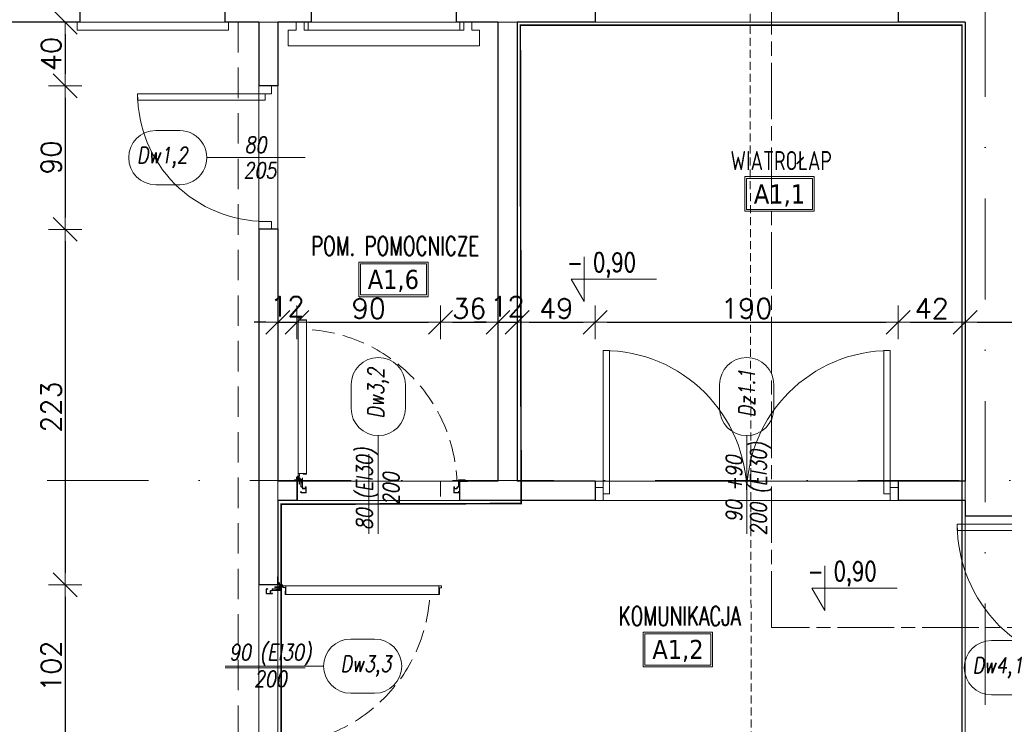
# Model space of a CAD drawing. Header units: millimetres. Extents: x 23192 to 177760, y -399809 to -79279.
# Tile 244 of 256: x 58332 to 58949, y -194794 to -194352. Entities that reach past the tile are written whole.
import ezdxf
from ezdxf.enums import TextEntityAlignment as Align

# ---------------------------------------------------------------- set-up
doc = ezdxf.new("R2010")
doc.units = ezdxf.units.MM
for name, pattern in [('2_3', [1, 0.5, -0.5]), ('CARKOVANA', [7.5, 5, -2.5]), ('CENTER', [0.6, 0.375, -0.075, 0.075, -0.075]), ('CHAIN', [0.3543, 0.2362, -0.0295, 0.0591, -0.0295]), ('DASHDOT', [25.4, 12.7, -6.35, 0, -6.35]), ('HIDDEN', [9.525, 6.35, -3.175]), ('Hidden Line', [391.222223, 282.222223, -109]), ('HIDDEN2', [4.7625, 3.175, -1.5875])]:
    doc.linetypes.add(name, pattern=pattern)
doc.layers.get('0').update_dxf_attribs({"lineweight": 0})
for name, color, linetype, lineweight in [('!! 0_ Istn-sciany', 3, 'Continuous', 30), ('!! 0_ Istn-widok', 1, 'Continuous', 15), ('!! 0_ Opis', 8, 'Continuous', 13), ('!! 0_Istn-cienka', 4, 'Continuous', 9), ('!! 0_Istn-drzwi', 1, 'Continuous', 13), ('!! 0_Opis_pom', 9, 'Continuous', 13), ('!! 0_Osie', 1, 'DASHDOT', 13), ('!! 1  WYDZIELENIE PPOŻ', 252, 'Continuous', 0), ('!! 1_droga ewakuacyjna', 252, 'CHAIN', 0), ('!! 1_drzwi-linia', 213, 'Continuous', 5), ('!! 2_drzwi opis', 151, 'Continuous', 9), ('!! 2_Opis_drzwi - remont', 9, 'Continuous', 15), ('!! wymiary osi', 250, 'Continuous', 9), ('0-osie-liniA', 14, 'DASHDOT', 5)]:
    doc.layers.add(name, color=color, linetype=linetype, lineweight=lineweight)
doc.layers.add('!! 0_Istn-grzejniki', color=7, linetype='Continuous', lineweight=0, plot=False)
doc.layers.add('Powierzchnia', color=140, linetype='Continuous', lineweight=5, plot=False)
doc.layers.add('!! 1_Wyburzenia', color=252, linetype='CARKOVANA', lineweight=13, true_color=0x696969)
doc.styles.add('50', font='ROMANS.shx', dxfattribs={"width": 0.8, "height": 10})
doc.styles.add('ARCHETYP', font='romans.shx', dxfattribs={"height": 15})
doc.styles.add('ARIAL', font='tahoma.ttf')
doc.styles.add('SIMPLEX', font='simplex.shx', dxfattribs={"width": 0.77})
doc.styles.add('TXT', font='simplex.shx')
doc.dimstyles.new('DIM50', dxfattribs={"dimscale": 5, "dimtxt": 2.5, "dimasz": 1.5, "dimexe": 0, "dimexo": 0, "dimgap": 0.5, "dimtad": 1, "dimdec": 4, "dimrnd": 0.5, "dimdsep": 46, "dimtxsty": 'TXT', "dimblk1": 'TICK1', "dimblk2": 'TICK1', "dimsah": 1, "dimcen": 0, "dimse1": 1, "dimse2": 1, "dimclrd": 1, "dimclre": 7, "dimclrt": 9, "dimadec": 0, "dimazin": 0, "dimtfac": 1, "dimtdec": 4, "dimtmove": 2, "dimatfit": 3, "dimldrblk": 'TICK1', "dimfxl": 1, "dimtolj": 1, "dimarcsym": 0})

# ---------------------------------------------------------------- blocks, each defined once
blk = doc.blocks.new('BLOK OSI')
at = {"layer": '0-osie-liniA', "ltscale": 5}
for points in [[(50117.21142, -193635.47368), (50117.21142, -195993.9543)], [(48639.25763, -194702.0883), (55442.2848, -194702.0883)]]:
    blk.add_lwpolyline(points, dxfattribs=at)
blk = doc.blocks.new('1_ok-opis')
blk.add_line((0, 111.61), (0, 50))
for points in [[(-17, 128.61), (-17, 143.61)], [(17, 128.61), (17, 143.61)]]:
    blk.add_lwpolyline(points)
for centre, start, end in [((0, 143.61), 0, 180), ((0, 128.61), 180, 0)]:
    blk.add_arc(centre, 17, start, end)
at = {"style": 'ARCHETYP'}
for tag, height, rotation, p in [('NR', 12, 90, (0, 136.9)), ('NR', 12, 270, (0, 136.9)), ('SZEROKOŚĆ', 10, 90, (-8, 78.29)), ('WYSOKOŚĆ', 10, 270, (-8, 78.29)), ('WYSOKOŚĆ', 10, 90, (8, 78.29)), ('SZEROKOŚĆ', 10, 270, (8, 78.29))]:
    blk.add_attdef(tag, text='', height=height, rotation=rotation, dxfattribs=at).set_placement(p, align=Align.MIDDLE)
blk = doc.blocks.new('TICK1')
at = {"color": 2}
blk.add_line((-1, -1), (1, 1), dxfattribs=at)
at = {"color": 0}
for p, q in [((0, -1.4), (0, 1.4)), ((0, 0), (-1, 0))]:
    blk.add_line(p, q, dxfattribs=at)
blk = doc.blocks.new('*D2650')
at = {"layer": '!! wymiary osi', "color": 1, "lineweight": -2, "transparency": 16777216}
blk.add_line((57757.07, -193766.76), (58474.07, -193766.76), dxfattribs=at)
at = {"layer": 'DEFPOINTS', "color": 0, "transparency": 16777216}
for p in [(58481.57, -193766.76), (57749.57, -194351.88), (58481.57, -194353.13)]:
    blk.add_point(p, dxfattribs=at)
at = {"layer": '!! wymiary osi', "color": 1, "lineweight": -2, "transparency": 16777216, "xscale": 7.5, "yscale": 7.5, "zscale": 7.5, "rotation": 180}
blk.add_blockref('TICK1', (57749.57, -193766.76), dxfattribs=at)
at = {"layer": '!! wymiary osi', "color": 1, "lineweight": -2, "transparency": 16777216, "xscale": 7.5, "yscale": 7.5, "zscale": 7.5}
blk.add_blockref('TICK1', (58481.57, -193766.76), dxfattribs=at)
at = {"layer": '!! wymiary osi', "color": 9, "transparency": 16777216, "insert": (58115.57, -193758.01), "char_height": 12.5, "attachment_point": 5, "style": 'TXT'}
blk.add_mtext('\\A1;732', dxfattribs=at)
blk = doc.blocks.new('*D2651')
at = {"layer": '!! wymiary osi', "color": 1, "lineweight": -2, "transparency": 16777216}
for p, q in [((58474.07, -193766.76), (58466.57, -193766.76)), ((58481.57, -193766.76), (58493.57, -193766.76)), ((58501.07, -193766.76), (58508.57, -193766.76))]:
    blk.add_line(p, q, dxfattribs=at)
at = {"layer": 'DEFPOINTS', "color": 0, "transparency": 16777216}
for p in [(58493.57, -193766.76), (58481.57, -194353.13), (58493.57, -194353.13)]:
    blk.add_point(p, dxfattribs=at)
at = {"layer": '!! wymiary osi', "color": 1, "lineweight": -2, "transparency": 16777216, "xscale": 7.5, "yscale": 7.5, "zscale": 7.5}
blk.add_blockref('TICK1', (58481.57, -193766.76), dxfattribs=at)
at = {"layer": '!! wymiary osi', "color": 1, "lineweight": -2, "transparency": 16777216, "xscale": 7.5, "yscale": 7.5, "zscale": 7.5, "rotation": 180}
blk.add_blockref('TICK1', (58493.57, -193766.76), dxfattribs=at)
at = {"layer": '!! wymiary osi', "color": 9, "transparency": 16777216, "insert": (58487.57, -193756.76), "char_height": 12.5, "attachment_point": 5, "style": 'TXT'}
blk.add_mtext('\\A1;12', dxfattribs=at)
blk = doc.blocks.new('*D2652')
at = {"layer": '!! wymiary osi', "color": 1, "lineweight": -2, "transparency": 16777216}
blk.add_line((58501.07, -193766.76), (58605.07, -193766.76), dxfattribs=at)
at = {"layer": 'DEFPOINTS', "color": 0, "transparency": 16777216}
for p in [(58612.57, -193766.76), (58612.57, -194049.13), (58493.57, -194353.13)]:
    blk.add_point(p, dxfattribs=at)
at = {"layer": '!! wymiary osi', "color": 1, "lineweight": -2, "transparency": 16777216, "xscale": 7.5, "yscale": 7.5, "zscale": 7.5, "rotation": 180}
blk.add_blockref('TICK1', (58493.57, -193766.76), dxfattribs=at)
at = {"layer": '!! wymiary osi', "color": 1, "lineweight": -2, "transparency": 16777216, "xscale": 7.5, "yscale": 7.5, "zscale": 7.5}
blk.add_blockref('TICK1', (58612.57, -193766.76), dxfattribs=at)
at = {"layer": '!! wymiary osi', "color": 9, "transparency": 16777216, "insert": (58553.07, -193758.01), "char_height": 12.5, "attachment_point": 5, "style": 'TXT'}
blk.add_mtext('\\A1;119', dxfattribs=at)
blk = doc.blocks.new('zaw-dr-90-p')
at = {"color": 2, "linetype": 'CENTER', "ltscale": 0.2}
for p, q in [((12, 0), (-12, 0)), ((0, 12), (0, -12)), ((24.5, 24), (31, 24)), ((24.5, 19), (31, 19))]:
    blk.add_line(p, q, dxfattribs=at)
at = {"ltscale": 0.2}
for p, q in [((10, 12), (6.5, 12)), ((10, 0), (10, 6.5))]:
    blk.add_line(p, q, dxfattribs=at)
blk.add_lwpolyline([(0, 6.5), (23.5, 6.5, 0.414214), (28, 11), (28, 31), (24.5, 31), (24.5, 11, -0.414214), (23.5, 10), (0, 10, 4.561698), (7.6, 6.5), (4.9, 4.2)], format="xyb", dxfattribs=at)
blk.add_lwpolyline([(-0.2, -0.2), (-2.5, -0.2), (-2.5, 0.2), (-0.2, 0.2), (-0.2, 2.5), (0.2, 2.5), (0.2, 0.2), (2.8, 0.2), (2.8, -0.2), (0.2, -0.2), (0.2, -2.8), (-0.2, -2.8)], close=True)
blk.add_lwpolyline([(10, 10), (10, 39), (6.5, 39), (6.5, 10)], dxfattribs=at)
blk.add_circle((0, 0), 6.5, dxfattribs=at)
blk = doc.blocks.new('drzwi 90- sc 12')
for p, q in [((-13620.32, 20410.16), (-13620.32, 20313.77)), ((-13614.92, 20409.86), (-13620.32, 20409.86)), ((-13616.12, 20410.26), (-13620.22, 20410.26)), ((-13616.12, 20410.26), (-13620, 20410.26)), ((-13618.17, 20410.26), (-13616.22, 20410.26)), ((-13618.17, 20410.26), (-13616.22, 20410.26)), ((-13616.12, 20410.26), (-13616.12, 20411.46)), ((-13616.12, 20411.46), (-13615.02, 20411.46)), ((-13614.92, 20411.36), (-13614.92, 20313.77)), ((-13620.32, 20313.47), (-13620.32, 20317.97)), ((-13614.92, 20312.27), (-13614.92, 20317.97)), ((-13715.57, 20308.32), (-13715.57, 20308.56)), ((-13715.57, 20307.69), (-13715.57, 20308.56)), ((-13715.57, 20307.82), (-13715.57, 20308.56)), ((-13614.92, 20313.77), (-13620.32, 20313.77)), ((-13618.22, 20313.37), (-13620.22, 20313.37)), ((-13618.22, 20313.67), (-13618.22, 20313.37)), ((-13618.22, 20313.67), (-13616.42, 20313.67)), ((-13617.77, 20311.12), (-13617.77, 20305.72)), ((-13617.77, 20311.12), (-13617.77, 20305.72)), ((-13616.17, 20309.92), (-13617.37, 20309.92)), ((-13616.17, 20309.92), (-13616.17, 20311.02)), ((-13615.92, 20313.17), (-13615.92, 20312.17)), ((-13615.92, 20312.17), (-13615.02, 20312.17)), ((-13715.57, 20307.72), (-13715.37, 20307.72)), ((-13715.77, 20301.96), (-13716.27, 20301.96)), ((-13616.77, 20301.96), (-13616.27, 20301.96))]:
    blk.add_line(p, q)
for points in [[(-13665.27, 20284.96), (-13665.27, 20325.83)], [(-13615.57, 20309.64), (-13615.32, 20309.64), (-13615.32, 20309.82), (-13616.32, 20309.82), (-13616.32, 20309.64), (-13615.92, 20309.64)]]:
    blk.add_lwpolyline(points)
at = {"lineweight": 30}
for points in [[(-13716.27, 20308.92), (-13721.27, 20308.92)], [(-13716.27, 20308.92), (-13716.27, 20296.92)], [(-13614.27, 20308.92), (-13609.27, 20308.92)], [(-13614.27, 20308.92), (-13614.27, 20296.92)]]:
    blk.add_lwpolyline(points, dxfattribs=at)
at = {"ltscale": 0.2}
for points in [[(-13715.57, 20307.51), (-13715.57, 20309.48, 0.414214), (-13715.91, 20309.82), (-13719.43, 20309.82, 0.414214), (-13719.77, 20309.48), (-13719.77, 20308.92), (-13719.59, 20308.92), (-13719.59, 20309.48, -0.414214), (-13719.43, 20309.64), (-13716.97, 20309.64)], [(-13716.97, 20309.64), (-13715.91, 20309.64, -0.414214), (-13715.75, 20309.48), (-13715.75, 20307.51)], [(-13615.92, 20309.64), (-13616.63, 20309.64, 0.414214), (-13616.79, 20309.48), (-13616.79, 20305.58, -0.414214), (-13617.13, 20305.24), (-13617.58, 20305.24, 0.414214), (-13617.74, 20305.08), (-13617.74, 20304.48, -0.414214), (-13618.08, 20304.14), (-13619.26, 20304.14, -0.414214), (-13619.6, 20304.48), (-13619.6, 20305.15, 1), (-13619.79, 20305.15), (-13619.79, 20301.96, 0.414214), (-13619.63, 20301.8), (-13617.11, 20301.8, 0.414214), (-13616.95, 20301.96), (-13616.95, 20302.52), (-13616.77, 20302.52), (-13616.77, 20301.96, -0.414214), (-13617.11, 20301.62), (-13619.63, 20301.62, -0.414214), (-13619.97, 20301.96), (-13619.97, 20305.15, -1), (-13619.42, 20305.15), (-13619.42, 20304.48, 0.414214), (-13619.26, 20304.32), (-13618.08, 20304.32, 0.414214), (-13617.92, 20304.48), (-13617.92, 20305.08, -0.414214), (-13617.58, 20305.42), (-13617.13, 20305.42, 0.414214), (-13616.97, 20305.58), (-13616.97, 20309.48, -0.414214), (-13616.63, 20309.82), (-13613.11, 20309.82, -0.414214), (-13612.77, 20309.48), (-13612.77, 20308.92), (-13612.95, 20308.92), (-13612.95, 20309.48, 0.414214), (-13613.11, 20309.64), (-13615.57, 20309.64)], [(-13715.75, 20307.76), (-13715.75, 20305.58, 0.414214), (-13715.41, 20305.24), (-13714.96, 20305.24, -0.414214), (-13714.8, 20305.08), (-13714.8, 20304.48, 0.414214), (-13714.46, 20304.14), (-13713.28, 20304.14, 0.414214), (-13712.94, 20304.48), (-13712.94, 20305.15, -1), (-13712.75, 20305.15), (-13712.75, 20301.96, -0.414214), (-13712.91, 20301.8), (-13715.43, 20301.8, -0.414214), (-13715.59, 20301.96), (-13715.59, 20302.52), (-13715.77, 20302.52), (-13715.77, 20301.96, 0.414214), (-13715.43, 20301.62), (-13712.91, 20301.62, 0.414214), (-13712.57, 20301.96), (-13712.57, 20305.15, 1), (-13713.12, 20305.15), (-13713.12, 20304.48, -0.414214), (-13713.28, 20304.32), (-13714.46, 20304.32, -0.414214), (-13714.62, 20304.48), (-13714.62, 20305.08, 0.414214), (-13714.96, 20305.42), (-13715.41, 20305.42, -0.414214), (-13715.57, 20305.58), (-13715.57, 20307.64)]]:
    blk.add_lwpolyline(points, format="xyb", dxfattribs=at)
blk.add_lwpolyline([(-13616.79, 20308.82), (-13616.97, 20308.82), (-13616.97, 20307.42), (-13616.79, 20307.42)], close=True)
for centre, radius, start, end in [((-13620.22, 20410.16), 0.1, 90, 180), ((-13615.02, 20411.36), 0.1, 0, 90), ((-13620.22, 20313.47), 0.1, 180, 270), ((-13616.42, 20313.17), 0.5, 0, 90), ((-13616.27, 20311.02), 0.1, 0, 90), ((-13615.02, 20312.27), 0.1, 270, 0)]:
    blk.add_arc(centre, radius, start, end)
at = {"linetype": 'Hidden Line', "lineweight": 9, "ltscale": 0.05}
blk.add_arc((-13615.5, 20305.14), 99.12, 94.80054, 177.69442, dxfattribs=at)
at = {"xscale": 0.09999999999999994, "yscale": 0.09999999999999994, "zscale": 0.09999999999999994, "rotation": 180.0000000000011}
blk.add_blockref('zaw-dr-90-p', (-13614.92, 20310.92), dxfattribs=at)
blk = doc.blocks.new('*D4006')
at = {"layer": '!! 1  WYDZIELENIE PPOŻ', "color": 1, "lineweight": -2, "transparency": 16777216}
blk.add_line((58360.12, -194360.63), (58360.12, -194385.63), dxfattribs=at)
at = {"layer": 'DEFPOINTS', "color": 0, "transparency": 16777216}
for p in [(58481.57, -194353.13), (58360.12, -194393.13), (58481.57, -194393.13)]:
    blk.add_point(p, dxfattribs=at)
at = {"layer": '!! 1  WYDZIELENIE PPOŻ', "color": 1, "lineweight": -2, "transparency": 16777216, "xscale": 7.5, "yscale": 7.5, "zscale": 7.5}
for p, rotation in [((58360.12, -194353.13), 90), ((58360.12, -194393.13), 270)]:
    blk.add_blockref('TICK1', p, dxfattribs=dict(at, rotation=rotation))
at = {"layer": '!! 1  WYDZIELENIE PPOŻ', "color": 9, "transparency": 16777216, "insert": (58351.37, -194373.13), "char_height": 12.5, "attachment_point": 5, "rotation": 90, "style": 'TXT'}
blk.add_mtext('\\A1;40', dxfattribs=at)
blk = doc.blocks.new('*D4007')
at = {"layer": '!! 1  WYDZIELENIE PPOŻ', "color": 1, "lineweight": -2, "transparency": 16777216}
blk.add_line((58360.12, -194400.63), (58360.12, -194475.63), dxfattribs=at)
at = {"layer": 'DEFPOINTS', "color": 0, "transparency": 16777216}
for p in [(58481.57, -194393.13), (58360.12, -194483.13), (58481.57, -194483.13)]:
    blk.add_point(p, dxfattribs=at)
at = {"layer": '!! 1  WYDZIELENIE PPOŻ', "color": 1, "lineweight": -2, "transparency": 16777216, "xscale": 7.5, "yscale": 7.5, "zscale": 7.5}
for p, rotation in [((58360.12, -194393.13), 90), ((58360.12, -194483.13), 270)]:
    blk.add_blockref('TICK1', p, dxfattribs=dict(at, rotation=rotation))
at = {"layer": '!! 1  WYDZIELENIE PPOŻ', "color": 9, "transparency": 16777216, "insert": (58351.37, -194438.13), "char_height": 12.5, "attachment_point": 5, "rotation": 90, "style": 'TXT'}
blk.add_mtext('\\A1;90', dxfattribs=at)
blk = doc.blocks.new('*D4008')
at = {"layer": '!! 1  WYDZIELENIE PPOŻ', "color": 1, "lineweight": -2, "transparency": 16777216}
blk.add_line((58360.12, -194490.63), (58360.12, -194698.63), dxfattribs=at)
at = {"layer": 'DEFPOINTS', "color": 0, "transparency": 16777216}
for p in [(58481.57, -194483.13), (58360.12, -194706.13), (58481.57, -194706.13)]:
    blk.add_point(p, dxfattribs=at)
at = {"layer": '!! 1  WYDZIELENIE PPOŻ', "color": 1, "lineweight": -2, "transparency": 16777216, "xscale": 7.5, "yscale": 7.5, "zscale": 7.5}
for p, rotation in [((58360.12, -194483.13), 90), ((58360.12, -194706.13), 270)]:
    blk.add_blockref('TICK1', p, dxfattribs=dict(at, rotation=rotation))
at = {"layer": '!! 1  WYDZIELENIE PPOŻ', "color": 9, "transparency": 16777216, "insert": (58351.37, -194594.63), "char_height": 12.5, "attachment_point": 5, "rotation": 90, "style": 'TXT'}
blk.add_mtext('\\A1;223', dxfattribs=at)
blk = doc.blocks.new('*D4009')
at = {"layer": '!! 1  WYDZIELENIE PPOŻ', "color": 1, "lineweight": -2, "transparency": 16777216}
blk.add_line((58360.12, -194713.63), (58360.12, -194800.63), dxfattribs=at)
at = {"layer": 'DEFPOINTS', "color": 0, "transparency": 16777216}
for p in [(58481.57, -194706.13), (58360.12, -194808.13), (58481.57, -194808.13)]:
    blk.add_point(p, dxfattribs=at)
at = {"layer": '!! 1  WYDZIELENIE PPOŻ', "color": 1, "lineweight": -2, "transparency": 16777216, "xscale": 7.5, "yscale": 7.5, "zscale": 7.5}
for p, rotation in [((58360.12, -194706.13), 90), ((58360.12, -194808.13), 270)]:
    blk.add_blockref('TICK1', p, dxfattribs=dict(at, rotation=rotation))
at = {"layer": '!! 1  WYDZIELENIE PPOŻ', "color": 9, "transparency": 16777216, "insert": (58351.37, -194757.13), "char_height": 12.5, "attachment_point": 5, "rotation": 90, "style": 'TXT'}
blk.add_mtext('\\A1;102', dxfattribs=at)
blk = doc.blocks.new('*D4011')
at = {"layer": '!! 1  WYDZIELENIE PPOŻ', "color": 1, "lineweight": -2, "transparency": 16777216}
for p, q in [((58486.07, -194541.46), (58478.57, -194541.46)), ((58493.57, -194541.46), (58505.5, -194541.46)), ((58513, -194541.46), (58520.5, -194541.46))]:
    blk.add_line(p, q, dxfattribs=at)
at = {"layer": 'DEFPOINTS', "color": 0, "transparency": 16777216}
for p in [(58505.5, -194541.46), (58493.57, -194641.13), (58505.5, -194641.13)]:
    blk.add_point(p, dxfattribs=at)
at = {"layer": '!! 1  WYDZIELENIE PPOŻ', "color": 1, "lineweight": -2, "transparency": 16777216, "xscale": 7.5, "yscale": 7.5, "zscale": 7.5}
blk.add_blockref('TICK1', (58493.57, -194541.46), dxfattribs=at)
at = {"layer": '!! 1  WYDZIELENIE PPOŻ', "color": 1, "lineweight": -2, "transparency": 16777216, "xscale": 7.5, "yscale": 7.5, "zscale": 7.5, "rotation": 180}
blk.add_blockref('TICK1', (58505.5, -194541.46), dxfattribs=at)
at = {"layer": '!! 1  WYDZIELENIE PPOŻ', "color": 9, "transparency": 16777216, "insert": (58499.54, -194531.46), "char_height": 12.5, "attachment_point": 5, "style": 'TXT'}
blk.add_mtext('\\A1;12', dxfattribs=at)
blk = doc.blocks.new('*D4012')
at = {"layer": '!! 1  WYDZIELENIE PPOŻ', "color": 1, "lineweight": -2, "transparency": 16777216}
blk.add_line((58513, -194541.46), (58588.07, -194541.46), dxfattribs=at)
at = {"layer": 'DEFPOINTS', "color": 0, "transparency": 16777216}
for p in [(58595.57, -194541.46), (58505.5, -194641.13), (58595.57, -194641.13)]:
    blk.add_point(p, dxfattribs=at)
at = {"layer": '!! 1  WYDZIELENIE PPOŻ', "color": 1, "lineweight": -2, "transparency": 16777216, "xscale": 7.5, "yscale": 7.5, "zscale": 7.5, "rotation": 180}
blk.add_blockref('TICK1', (58505.5, -194541.46), dxfattribs=at)
at = {"layer": '!! 1  WYDZIELENIE PPOŻ', "color": 1, "lineweight": -2, "transparency": 16777216, "xscale": 7.5, "yscale": 7.5, "zscale": 7.5}
blk.add_blockref('TICK1', (58595.57, -194541.46), dxfattribs=at)
at = {"layer": '!! 1  WYDZIELENIE PPOŻ', "color": 9, "transparency": 16777216, "insert": (58550.54, -194532.71), "char_height": 12.5, "attachment_point": 5, "style": 'TXT'}
blk.add_mtext('\\A1;90', dxfattribs=at)
blk = doc.blocks.new('*D4013')
at = {"layer": '!! 1  WYDZIELENIE PPOŻ', "color": 1, "lineweight": -2, "transparency": 16777216}
blk.add_line((58603.07, -194541.46), (58624.07, -194541.46), dxfattribs=at)
at = {"layer": 'DEFPOINTS', "color": 0, "transparency": 16777216}
for p in [(58631.57, -194541.46), (58595.57, -194641.13), (58631.57, -194640.63)]:
    blk.add_point(p, dxfattribs=at)
at = {"layer": '!! 1  WYDZIELENIE PPOŻ', "color": 1, "lineweight": -2, "transparency": 16777216, "xscale": 7.5, "yscale": 7.5, "zscale": 7.5, "rotation": 180}
blk.add_blockref('TICK1', (58595.57, -194541.46), dxfattribs=at)
at = {"layer": '!! 1  WYDZIELENIE PPOŻ', "color": 1, "lineweight": -2, "transparency": 16777216, "xscale": 7.5, "yscale": 7.5, "zscale": 7.5}
blk.add_blockref('TICK1', (58631.57, -194541.46), dxfattribs=at)
at = {"layer": '!! 1  WYDZIELENIE PPOŻ', "color": 9, "transparency": 16777216, "insert": (58613.57, -194532.71), "char_height": 12.5, "attachment_point": 5, "style": 'TXT'}
blk.add_mtext('\\A1;36', dxfattribs=at)
blk = doc.blocks.new('*D4014')
at = {"layer": '!! 1  WYDZIELENIE PPOŻ', "color": 1, "lineweight": -2, "transparency": 16777216}
for p, q in [((58624.07, -194541.46), (58616.57, -194541.46)), ((58631.57, -194541.46), (58643.57, -194541.46)), ((58651.07, -194541.46), (58658.57, -194541.46))]:
    blk.add_line(p, q, dxfattribs=at)
at = {"layer": 'DEFPOINTS', "color": 0, "transparency": 16777216}
for p in [(58643.57, -194541.46), (58631.57, -194640.63), (58643.57, -194641.13)]:
    blk.add_point(p, dxfattribs=at)
at = {"layer": '!! 1  WYDZIELENIE PPOŻ', "color": 1, "lineweight": -2, "transparency": 16777216, "xscale": 7.5, "yscale": 7.5, "zscale": 7.5}
blk.add_blockref('TICK1', (58631.57, -194541.46), dxfattribs=at)
at = {"layer": '!! 1  WYDZIELENIE PPOŻ', "color": 1, "lineweight": -2, "transparency": 16777216, "xscale": 7.5, "yscale": 7.5, "zscale": 7.5, "rotation": 180}
blk.add_blockref('TICK1', (58643.57, -194541.46), dxfattribs=at)
at = {"layer": '!! 1  WYDZIELENIE PPOŻ', "color": 9, "transparency": 16777216, "insert": (58637.57, -194531.46), "char_height": 12.5, "attachment_point": 5, "style": 'TXT'}
blk.add_mtext('\\A1;12', dxfattribs=at)
blk = doc.blocks.new('*D4015')
at = {"layer": '!! 1_drzwi-linia', "color": 1, "lineweight": -2, "transparency": 16777216}
blk.add_line((58651.07, -194541.46), (58685.07, -194541.46), dxfattribs=at)
at = {"layer": 'DEFPOINTS', "color": 0, "transparency": 16777216}
for p in [(58692.57, -194541.46), (58643.57, -194641.13), (58692.57, -194641.13)]:
    blk.add_point(p, dxfattribs=at)
at = {"layer": '!! 1_drzwi-linia', "color": 1, "lineweight": -2, "transparency": 16777216, "xscale": 7.5, "yscale": 7.5, "zscale": 7.5, "rotation": 180}
blk.add_blockref('TICK1', (58643.57, -194541.46), dxfattribs=at)
at = {"layer": '!! 1_drzwi-linia', "color": 1, "lineweight": -2, "transparency": 16777216, "xscale": 7.5, "yscale": 7.5, "zscale": 7.5}
blk.add_blockref('TICK1', (58692.57, -194541.46), dxfattribs=at)
at = {"layer": '!! 1_drzwi-linia', "color": 9, "transparency": 16777216, "insert": (58668.07, -194532.71), "char_height": 12.5, "attachment_point": 5, "style": 'TXT'}
blk.add_mtext('\\A1;49', dxfattribs=at)
blk = doc.blocks.new('*D4016')
at = {"layer": '!! 1_drzwi-linia', "color": 1, "lineweight": -2, "transparency": 16777216}
blk.add_line((58700.07, -194541.46), (58875.07, -194541.46), dxfattribs=at)
at = {"layer": 'DEFPOINTS', "color": 0, "transparency": 16777216}
for p in [(58882.57, -194541.46), (58692.57, -194641.13), (58882.57, -194641.13)]:
    blk.add_point(p, dxfattribs=at)
at = {"layer": '!! 1_drzwi-linia', "color": 1, "lineweight": -2, "transparency": 16777216, "xscale": 7.5, "yscale": 7.5, "zscale": 7.5, "rotation": 180}
blk.add_blockref('TICK1', (58692.57, -194541.46), dxfattribs=at)
at = {"layer": '!! 1_drzwi-linia', "color": 1, "lineweight": -2, "transparency": 16777216, "xscale": 7.5, "yscale": 7.5, "zscale": 7.5}
blk.add_blockref('TICK1', (58882.57, -194541.46), dxfattribs=at)
at = {"layer": '!! 1_drzwi-linia', "color": 9, "transparency": 16777216, "insert": (58787.57, -194532.71), "char_height": 12.5, "attachment_point": 5, "style": 'TXT'}
blk.add_mtext('\\A1;190', dxfattribs=at)
blk = doc.blocks.new('*D4017')
at = {"layer": '!! 1  WYDZIELENIE PPOŻ', "color": 1, "lineweight": -2, "transparency": 16777216}
blk.add_line((58890.07, -194541.46), (58917.07, -194541.46), dxfattribs=at)
at = {"layer": 'DEFPOINTS', "color": 0, "transparency": 16777216}
for p in [(58924.57, -194541.46), (58882.57, -194641.13), (58924.57, -194639.59)]:
    blk.add_point(p, dxfattribs=at)
at = {"layer": '!! 1  WYDZIELENIE PPOŻ', "color": 1, "lineweight": -2, "transparency": 16777216, "xscale": 7.5, "yscale": 7.5, "zscale": 7.5, "rotation": 180}
blk.add_blockref('TICK1', (58882.57, -194541.46), dxfattribs=at)
at = {"layer": '!! 1  WYDZIELENIE PPOŻ', "color": 1, "lineweight": -2, "transparency": 16777216, "xscale": 7.5, "yscale": 7.5, "zscale": 7.5}
blk.add_blockref('TICK1', (58924.57, -194541.46), dxfattribs=at)
at = {"layer": '!! 1  WYDZIELENIE PPOŻ', "color": 9, "transparency": 16777216, "insert": (58903.57, -194532.71), "char_height": 12.5, "attachment_point": 5, "style": 'TXT'}
blk.add_mtext('\\A1;42', dxfattribs=at)
blk = doc.blocks.new('*D4018')
at = {"layer": '!! 1  WYDZIELENIE PPOŻ', "color": 1, "lineweight": -2, "transparency": 16777216}
blk.add_line((58932.07, -194541.46), (59016.07, -194541.46), dxfattribs=at)
at = {"layer": 'DEFPOINTS', "color": 0, "transparency": 16777216}
for p in [(59023.57, -194541.46), (58924.57, -194639.59), (59023.57, -194641.13)]:
    blk.add_point(p, dxfattribs=at)
at = {"layer": '!! 1  WYDZIELENIE PPOŻ', "color": 1, "lineweight": -2, "transparency": 16777216, "xscale": 7.5, "yscale": 7.5, "zscale": 7.5, "rotation": 180}
blk.add_blockref('TICK1', (58924.57, -194541.46), dxfattribs=at)
at = {"layer": '!! 1  WYDZIELENIE PPOŻ', "color": 1, "lineweight": -2, "transparency": 16777216, "xscale": 7.5, "yscale": 7.5, "zscale": 7.5}
blk.add_blockref('TICK1', (59023.57, -194541.46), dxfattribs=at)
at = {"layer": '!! 1  WYDZIELENIE PPOŻ', "color": 9, "transparency": 16777216, "insert": (58974.07, -194532.71), "char_height": 12.5, "attachment_point": 5, "style": 'TXT'}
blk.add_mtext('\\A1;99', dxfattribs=at)
blk = doc.blocks.new('oznaczenie przekroi')
at = {"layer": '!! 1_Wyburzenia'}
blk.add_lwpolyline([(86031.8, -195890.51), (86028.17, -193635.96)], dxfattribs=at)

msp = doc.modelspace()

# ---------------------------------------------------------------- linework, layer by layer
at = {"layer": '!! 0_ Istn-sciany'}
for p, q in [((58692.56735, -194309.12813), (58692.56735, -194353.12813)), ((58882.56735, -194309.12813), (58882.56735, -194353.12813)), ((58481.56735, -194353.12813), (58481.56735, -194393.12813)), ((58493.56735, -194353.12813), (58493.56735, -194393.12813)), ((58631.56735, -194353.12813), (58631.56735, -194641.12813)), ((58643.56735, -194353.12813), (58643.56735, -194641.12813)), ((58924.56735, -194353.12813), (58924.56735, -194641.12813)), ((58481.56735, -194483.12813), (58481.56735, -194706.12813)), ((58493.56735, -194483.12813), (58493.56735, -194641.12813)), ((58692.56735, -194641.12813), (58692.56735, -194653.12813)), ((58882.56735, -194641.12813), (58882.56735, -194653.12813)), ((58493.56735, -194653.12813), (58493.56735, -194706.12813)), ((58924.56735, -194653.12813), (58924.56735, -194663.12813))]:
    msp.add_line(p, q, dxfattribs=at)
for points in [[(58369.56735, -194353.12813), (58369.56735, -194321.12813)], [(58460.56735, -194353.12813), (58460.56735, -194321.12813)], [(58514.56735, -194353.12813), (58514.56735, -194321.12813)], [(58605.56735, -194353.12813), (58605.56735, -194321.12813)], [(58369.56735, -194353.12813), (58305.56735, -194353.12813)], [(58481.56735, -194353.12813), (58460.56735, -194353.12813)], [(58514.56735, -194353.12813), (58493.56735, -194353.12813)], [(58631.56735, -194353.12813), (58605.56735, -194353.12813)], [(58692.56735, -194353.12813), (58643.56735, -194353.12813)], [(58924.56735, -194353.12813), (58882.56735, -194353.12813)], [(58493.56735, -194393.12813), (58481.56735, -194393.12813)], [(58493.56735, -194483.12813), (58481.56735, -194483.12813)], [(58505.56735, -194641.12813), (58493.56735, -194641.12813)], [(58505.56735, -194641.12813), (58505.56735, -194653.12813)], [(58631.56735, -194641.12813), (58607.50277, -194641.12813)], [(58607.50277, -194641.12813), (58607.50277, -194653.12813)], [(58692.56735, -194641.12813), (58643.56735, -194641.12813)], [(58924.56735, -194641.12813), (58882.56735, -194641.12813)], [(58505.56735, -194653.12813), (58493.56735, -194653.12813)], [(58692.56735, -194653.12813), (58608.19191, -194653.12813)], [(58924.56735, -194653.12813), (58882.56735, -194653.12813)], [(58977.56735, -194663.12813), (58924.56735, -194663.12813)], [(58493.56735, -194706.12813), (58481.56735, -194706.12813)]]:
    msp.add_lwpolyline(points, dxfattribs=at)
at = {"layer": '!! 0_ Istn-widok', "linetype": 'HIDDEN', "ltscale": 3}
for p, q in [((58468.56735, -194353.12813), (58468.56735, -194928.12813)), ((58493.56735, -194353.12813), (58493.56735, -194928.12813))]:
    msp.add_line(p, q, dxfattribs=at)
at = {"layer": '!! 0_ Istn-widok'}
for points in [[(58367.56735, -194353.12813), (58367.56735, -194358.12813)], [(58462.56735, -194353.12813), (58462.56735, -194358.12813)], [(58481.56735, -194353.12813), (58493.56735, -194353.12813)], [(58512.56735, -194353.12813), (58512.56735, -194358.12813)], [(58607.56735, -194353.12813), (58607.56735, -194358.12813)], [(58631.56735, -194353.12813), (58643.56735, -194353.12813)], [(58367.56735, -194358.12813), (58462.56735, -194358.12813)], [(58512.56735, -194358.12813), (58607.56735, -194358.12813)], [(58924.56735, -194641.12813), (58924.56735, -194653.12813)]]:
    msp.add_lwpolyline(points, dxfattribs=at)
at = {"layer": '!! 0_ Istn-widok', "linetype": 'HIDDEN', "ltscale": 3}
for points in [[(58882.56735, -194353.12813), (58692.56735, -194353.12813)], [(58924.56735, -194663.12813), (58924.56735, -194813.12813)]]:
    msp.add_lwpolyline(points, dxfattribs=at)
at = {"layer": '!! 0_ Opis'}
for points in [[(58685.5928, -194500.38721), (58685.5928, -194528.38897)], [(58685.5928, -194528.38897), (58677.50938, -194514.38809)], [(58677.50938, -194514.38809), (58730.94359, -194514.38809)], [(58836.51972, -194694.15993), (58836.51972, -194722.1617)], [(58836.51972, -194722.1617), (58828.43631, -194708.16081)], [(58828.43631, -194708.16081), (58881.87051, -194708.16081)]]:
    msp.add_lwpolyline(points, dxfattribs=at)
at = {"layer": '!! 0_Istn-cienka', "linetype": 'HIDDEN', "ltscale": 2}
for points in [[(58369.56735, -194353.12813), (58460.56735, -194353.12813)], [(58514.56735, -194353.12813), (58605.56735, -194353.12813)]]:
    msp.add_lwpolyline(points, dxfattribs=at)
at = {"layer": '!! 0_Istn-drzwi'}
for points in [[(58489.56735, -194398.12813), (58489.56735, -194393.12813), (58481.56735, -194393.12813), (58481.56735, -194398.12813)], [(58405.56735, -194402.12813), (58485.56735, -194402.12813), (58485.56735, -194398.12813), (58405.56735, -194398.12813)], [(58489.56735, -194478.12813), (58489.56735, -194483.12813), (58481.56735, -194483.12813), (58481.56735, -194478.12813)], [(58697.56735, -194645.12813), (58692.56735, -194645.12813), (58692.56735, -194653.12813), (58697.56735, -194653.12813)], [(58877.56735, -194645.12813), (58882.56735, -194645.12813), (58882.56735, -194653.12813), (58877.56735, -194653.12813)]]:
    msp.add_lwpolyline(points, close=True, dxfattribs=at)
for points in [[(58510.56735, -194438.12813), (58460.56735, -194438.12813)], [(58510.56735, -194758.12813), (58460.56735, -194758.12813)]]:
    msp.add_lwpolyline(points, dxfattribs=at)
msp.add_arc((58485.56735, -194398.12813), 80, 179.99999996, 269.99999996, dxfattribs=at)
at = {"layer": '!! 0_Istn-grzejniki'}
msp.add_lwpolyline([(58615.06735, -194353.12813), (58615.06735, -194358.12813), (58620.06735, -194358.12813), (58620.06735, -194368.12813), (58500.06735, -194368.12813), (58500.06735, -194358.12813), (58505.06735, -194358.12813), (58505.06735, -194353.12813), (58510.06735, -194353.12813), (58510.06735, -194358.12813), (58610.06735, -194358.12813), (58610.06735, -194353.12813)], close=True, dxfattribs=at)
at = {"layer": '!! 0_Opis_pom', "ltscale": 0.7}
for points in [[(58786.30672, -194471.82161), (58829.82672, -194471.82161), (58829.82672, -194450.06161), (58786.30672, -194450.06161)], [(58787.39472, -194470.73361), (58828.73872, -194470.73361), (58828.73872, -194451.14961), (58787.39472, -194451.14961)], [(58544.20262, -194525.38753), (58587.72262, -194525.38753), (58587.72262, -194503.62753), (58544.20262, -194503.62753)], [(58545.29062, -194524.29953), (58586.63462, -194524.29953), (58586.63462, -194504.71553), (58545.29062, -194504.71553)], [(58722.66262, -194757.502), (58766.18262, -194757.502), (58766.18262, -194735.742), (58722.66262, -194735.742)], [(58723.75062, -194756.414), (58765.09462, -194756.414), (58765.09462, -194736.83), (58723.75062, -194736.83)]]:
    msp.add_lwpolyline(points, close=True, dxfattribs=at)
at = {"layer": '!! 1  WYDZIELENIE PPOŻ', "color": 20, "linetype": '2_3', "ltscale": 10, "true_color": 0xf65c09, "const_width": 1}
msp.add_lwpolyline([(58495.56735, -194926.12813), (58922.56735, -194926.12813), (58922.56735, -194355.12813), (58645.57069, -194355.12813), (58646.07068, -194655.12207), (58495.56735, -194655.57778)], close=True, dxfattribs=at)
at = {"layer": '!! 1_droga ewakuacyjna', "ltscale": 150}
msp.add_lwpolyline([(59464.55043, -194926.32251), (59464.55043, -194732.92749), (58803.00985, -194732.92749), (58803.00985, -194309.12813)], dxfattribs=at)
at = {"layer": '!! 1_drzwi-linia'}
for points in [[(58701.56735, -194559.12813), (58701.56735, -194649.12813), (58697.56735, -194649.12813), (58697.56735, -194559.12813)], [(58873.56735, -194559.12813), (58873.56735, -194649.12813), (58877.56735, -194649.12813), (58877.56735, -194559.12813)], [(58919.56735, -194672.12813), (59009.56735, -194672.12813), (59009.56735, -194668.12813), (58919.56735, -194668.12813)]]:
    msp.add_lwpolyline(points, close=True, dxfattribs=at)
for centre, start, end in [((58697.56735, -194649.12813), 0.00000004, 90.00000004), ((58877.56735, -194649.12813), 89.99999996, 179.99999996), ((59009.56735, -194668.12813), 179.99999996, 269.99999996)]:
    msp.add_arc(centre, 90, start, end, dxfattribs=at)
at = {"layer": '!! 1_Wyburzenia', "linetype": 'HIDDEN2', "ltscale": 3}
for points in [[(58595.56735, -194641.12813), (58595.56735, -194653.12813)], [(58607.50277, -194641.12813), (58595.56735, -194641.12813)], [(58607.50277, -194653.12813), (58595.56735, -194653.12813)]]:
    msp.add_lwpolyline(points, dxfattribs=at)
at = {"layer": '!! 2_Opis_drzwi - remont'}
for points in [[(58550.56735, -194624.12813), (58550.56735, -194674.12813)], [(58787.56735, -194624.12813), (58787.56735, -194674.12813)]]:
    msp.add_lwpolyline(points, dxfattribs=at)
at = {"layer": 'Powierzchnia'}
for points in [[(57749.56735, -194353.12813), (58481.56735, -194353.12813), (58481.56735, -194928.12813), (58444.56735, -194928.12813), (58444.56735, -194910.12813), (58357.56735, -194910.12813), (58357.56735, -194928.12813), (58318.56735, -194928.12813), (58318.56735, -194910.12813), (58256.56735, -194910.12813), (58256.56735, -194928.12813), (57868.56735, -194928.12813), (57868.56735, -194910.12813), (57749.56735, -194910.12813)], [(58631.56735, -194641.12813), (58493.56735, -194641.12813), (58493.56735, -194353.12813), (58631.56735, -194353.12813)], [(58643.56735, -194641.12813), (58924.56735, -194641.12813), (58924.56735, -194353.12813), (58643.56735, -194353.12813)], [(58924.56735, -194929.66796), (58493.56735, -194929.66796), (58493.56735, -194653.12813), (58924.56735, -194653.12813)]]:
    msp.add_lwpolyline(points, close=True, dxfattribs=at)

# ---------------------------------------------------------------- block references
at = {"layer": '!! 0_Osie'}
msp.add_blockref('BLOK OSI', (8819.85593, 61.46017), dxfattribs=at)
at = {"layer": '!! 1_drzwi-linia', "xscale": -1}
msp.add_blockref('drzwi 90- sc 12', (44891.23307, -214950.05247), dxfattribs=at)
at = {"layer": '!! 1_drzwi-linia', "xscale": -1, "rotation": 270}
msp.add_blockref('drzwi 90- sc 12', (38184.64301, -181091.85843), dxfattribs=at)
at = {"layer": '!! 1_Wyburzenia'}
msp.add_blockref('oznaczenie przekroi', (-27239.68678, 0), dxfattribs=at)
at = {"layer": '!! 2_drzwi opis'}
ref = msp.add_blockref('1_ok-opis', (58560.56735, -194438.12813), dxfattribs=dict(at, rotation=90.00000361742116))
ref.add_attrib('WYSOKOŚĆ', '80 ', dxfattribs={"layer": '0', "height": 10, "rotation": 0.00000362, "style": '50', "oblique": 10, "width": 0.8}).set_placement((58482.2765, -194430.12813), align=Align.MIDDLE)
ref.add_attrib('SZEROKOŚĆ', '205', dxfattribs={"layer": '0', "height": 10, "rotation": 0.00000362, "style": '50', "oblique": 10, "width": 0.8}).set_placement((58482.2765, -194446.12813), align=Align.MIDDLE)
ref.add_attrib('NR', 'Dw1,2', dxfattribs={"layer": '0', "height": 10, "rotation": 0.00000362, "style": '50', "oblique": 10, "width": 0.8}).set_placement((58421.09041, -194438.12814), align=Align.MIDDLE)
ref = msp.add_blockref('1_ok-opis', (58556.50273, -194724.12802), dxfattribs=dict(at, xscale=-1, rotation=359.9999963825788))
ref.add_attrib('WYSOKOŚĆ', '80 (EI30)', dxfattribs={"layer": '0', "height": 10, "rotation": 89.99999638, "style": '50', "oblique": 10, "width": 0.8}).set_placement((58548.50273, -194645.83717), align=Align.MIDDLE)
ref.add_attrib('SZEROKOŚĆ', '200', dxfattribs={"layer": '0', "height": 10, "rotation": 89.99999638, "style": '50', "oblique": 10, "width": 0.8}).set_placement((58564.50273, -194645.83717), align=Align.MIDDLE)
ref.add_attrib('NR', 'Dw3,2', dxfattribs={"layer": '0', "height": 10, "rotation": 89.99999638, "style": '50', "oblique": 10, "width": 0.8}).set_placement((58556.50273, -194585.92088), align=Align.MIDDLE)
ref = msp.add_blockref('1_ok-opis', (58787.56735, -194724.12813), dxfattribs=dict(at, xscale=-1, rotation=359.9999963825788))
ref.add_attrib('WYSOKOŚĆ', '90 +90', dxfattribs={"layer": '0', "height": 10, "rotation": 89.99999638, "style": '50', "oblique": 10, "width": 0.8}).set_placement((58779.56735, -194645.83728), align=Align.MIDDLE)
ref.add_attrib('SZEROKOŚĆ', '200 (EI30)', dxfattribs={"layer": '0', "height": 10, "rotation": 89.99999638, "style": '50', "oblique": 10, "width": 0.8}).set_placement((58795.56735, -194645.83728), align=Align.MIDDLE)
ref.add_attrib('NR', 'Dz1.1', dxfattribs={"layer": '0', "height": 10, "rotation": 89.99999638, "style": '50', "oblique": 10, "width": 0.8}).set_placement((58787.56735, -194585.92099), align=Align.MIDDLE)
ref = msp.add_blockref('1_ok-opis', (58410.56735, -194757.12809), dxfattribs=dict(at, xscale=-1, rotation=269.9999963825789))
ref.add_attrib('WYSOKOŚĆ', '90 (EI30)', dxfattribs={"layer": '0', "height": 10, "rotation": 359.99999638, "style": '50', "oblique": 10, "width": 0.8}).set_placement((58488.8582, -194749.12809), align=Align.MIDDLE)
ref.add_attrib('SZEROKOŚĆ', '200', dxfattribs={"layer": '0', "height": 10, "rotation": 359.99999638, "style": '50', "oblique": 10, "width": 0.8}).set_placement((58488.8582, -194765.12809), align=Align.MIDDLE)
ref.add_attrib('NR', 'Dw3,3', dxfattribs={"layer": '0', "height": 10, "rotation": 359.99999638, "style": '50', "oblique": 10, "width": 0.8}).set_placement((58548.77449, -194757.12809), align=Align.MIDDLE)
ref = msp.add_blockref('1_ok-opis', (59084.56656, -194758.12813), dxfattribs=dict(at, rotation=90.00000361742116))
ref.add_attrib('WYSOKOŚĆ', '90+50', dxfattribs={"layer": '0', "height": 10, "rotation": 0.00000362, "style": '50', "oblique": 10, "width": 0.8}).set_placement((59006.27571, -194750.12813), align=Align.MIDDLE)
ref.add_attrib('SZEROKOŚĆ', '270 (EI30)', dxfattribs={"layer": '0', "height": 10, "rotation": 0.00000362, "style": '50', "oblique": 10, "width": 0.8}).set_placement((59006.27571, -194766.12813), align=Align.MIDDLE)
ref.add_attrib('NR', 'Dw4,1', dxfattribs={"layer": '0', "height": 10, "rotation": 0.00000362, "style": '50', "oblique": 10, "width": 0.8}).set_placement((58945.08962, -194758.12813), align=Align.MIDDLE)

# ---------------------------------------------------------------- texts
at = {"layer": '!! 0_ Opis', "style": 'SIMPLEX', "width": 0.75}
for p in [(58674.90535, -194509.80997), (58825.83227, -194703.5827)]:
    msp.add_text('- 0,90', height=12, dxfattribs=at).set_placement(p)
at = {"layer": '!! 0_Opis_pom', "ltscale": 0.7, "style": 'TXT', "width": 0.7}
for s, p in [('WIATROŁAP', (58809.18185, -194446.01529)), ('POM. POMOCNICZE', (58567.07775, -194499.58122)), ('KOMUNIKACJA', (58745.53775, -194731.69569))]:
    msp.add_text(s, height=12, dxfattribs=at).set_placement(p, align=Align.CENTER)
at = {"layer": '!! 0_Opis_pom', "ltscale": 0.7, "style": 'ARIAL'}
for tag, p in [('A1,1', (58808.06672, -194460.94161)), ('A1,6', (58565.96262, -194514.50753)), ('A1,2', (58744.42262, -194746.622))]:
    msp.add_attdef(tag, text='', height=11.968, dxfattribs=at).set_placement(p, align=Align.MIDDLE_CENTER)

# ---------------------------------------------------------------- dimensions: what is measured, and where the dimension line sits
at = {"layer": '!! 1  WYDZIELENIE PPOŻ'}
for base, p1, p2, picture, middle in [((58360.1159, -194393.12813), (58481.56735, -194353.12813), (58481.56735, -194393.12813), '*D4006', (58351.3659, -194373.12813)), ((58360.1159, -194483.12813), (58481.56735, -194393.12813), (58481.56735, -194483.12813), '*D4007', (58351.3659, -194438.12813)), ((58360.1159, -194706.12813), (58481.56735, -194483.12813), (58481.56735, -194706.12813), '*D4008', (58351.3659, -194594.62813)), ((58360.1159, -194808.12813), (58481.56735, -194706.12813), (58481.56735, -194808.12813), '*D4009', (58351.3659, -194757.12813))]:
    dim = msp.add_linear_dim(base=base, p1=p1, p2=p2, angle=90, dimstyle='DIM50', dxfattribs=at)
    dim.commit()
    dim.dimension.update_dxf_attribs({"geometry": picture, "text_midpoint": middle})
for base, p1, p2, picture, middle in [((58505.50277, -194541.46285), (58493.56735, -194641.12813), (58505.50277, -194641.12813), '*D4011', (58499.53506, -194531.46285)), ((58595.56735, -194541.46285), (58505.50277, -194641.12813), (58595.56735, -194641.12813), '*D4012', (58550.53506, -194532.71285)), ((58631.56735, -194541.46285), (58595.56735, -194641.12813), (58631.56735, -194640.62813), '*D4013', (58613.56735, -194532.71285)), ((58643.56735, -194541.46285), (58631.56735, -194640.62813), (58643.56735, -194641.12813), '*D4014', (58637.56735, -194531.46285)), ((58924.56735, -194541.46285), (58882.56735, -194641.12813), (58924.56735, -194639.5883), '*D4017', (58903.56735, -194532.71285)), ((59023.56735, -194541.46285), (58924.56735, -194639.5883), (59023.56735, -194641.12813), '*D4018', (58974.06735, -194532.71285))]:
    dim = msp.add_linear_dim(base=base, p1=p1, p2=p2, dimstyle='DIM50', dxfattribs=at)
    dim.commit()
    dim.dimension.update_dxf_attribs({"geometry": picture, "text_midpoint": middle})
at = {"layer": '!! 1_drzwi-linia'}
for base, p1, p2, picture, middle in [((58692.56735, -194541.46285), (58643.56735, -194641.12813), (58692.56735, -194641.12813), '*D4015', (58668.06735, -194532.71285)), ((58882.56735, -194541.46285), (58692.56735, -194641.12813), (58882.56735, -194641.12813), '*D4016', (58787.56735, -194532.71285))]:
    dim = msp.add_linear_dim(base=base, p1=p1, p2=p2, dimstyle='DIM50', dxfattribs=at)
    dim.commit()
    dim.dimension.update_dxf_attribs({"geometry": picture, "text_midpoint": middle})
at = {"layer": '!! wymiary osi'}
for base, p1, p2, picture, middle in [((58481.56735, -193766.7596), (57749.56735, -194351.87813), (58481.56735, -194353.12813), '*D2650', (58115.56735, -193758.0096)), ((58493.56735, -193766.7596), (58481.56735, -194353.12813), (58493.56735, -194353.12813), '*D2651', (58487.56735, -193756.7596)), ((58612.56735, -193766.7596), (58493.56735, -194353.12813), (58612.56735, -194049.12813), '*D2652', (58553.06735, -193758.0096))]:
    dim = msp.add_linear_dim(base=base, p1=p1, p2=p2, dimstyle='DIM50', dxfattribs=at)
    dim.commit()
    dim.dimension.update_dxf_attribs({"geometry": picture, "text_midpoint": middle})

doc.saveas('drawing.dxf')
